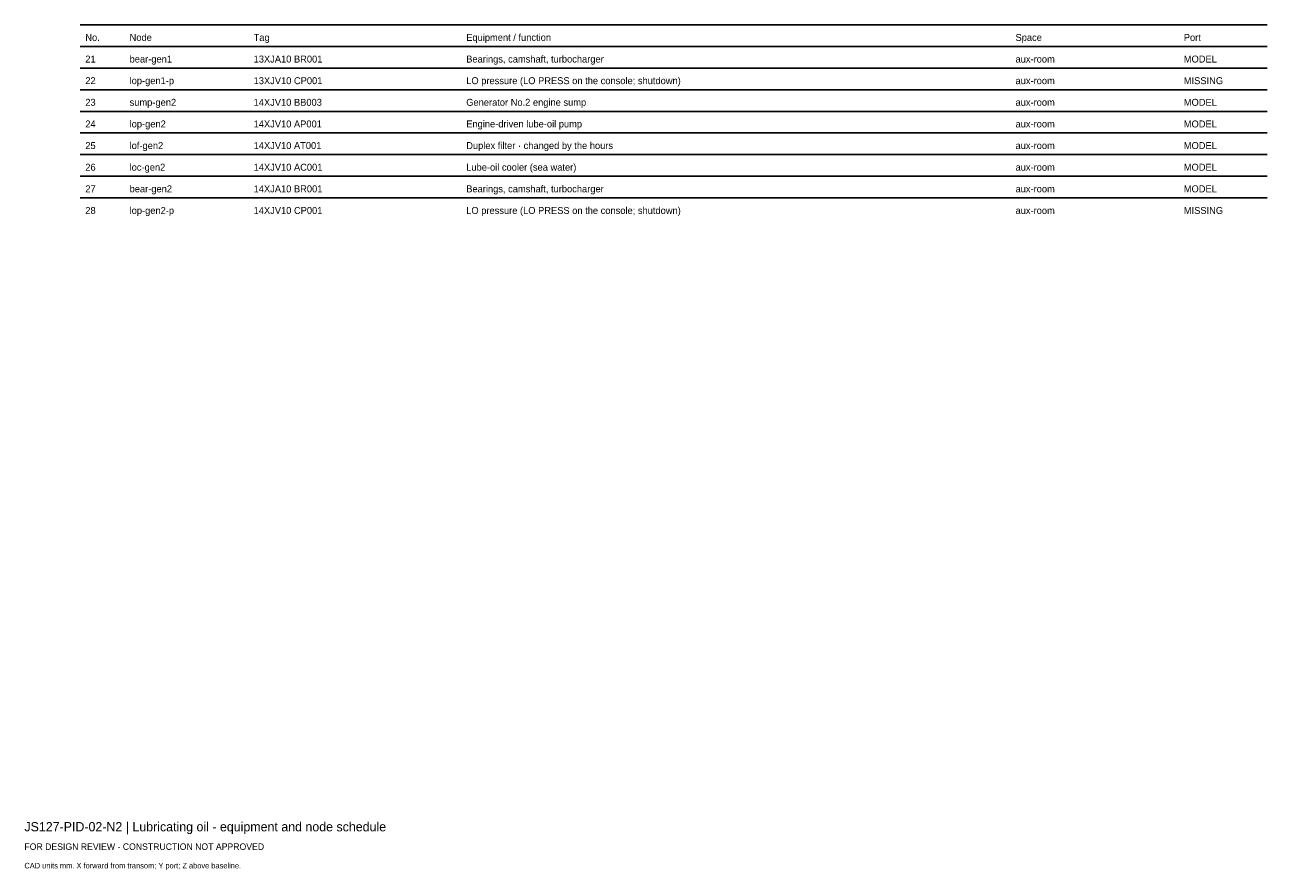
# Model space of a CAD drawing. Header units: millimetres. Extents: x 0 to 402, y -25 to 249.
import ezdxf

# ---------------------------------------------------------------- set-up
doc = ezdxf.new("R2010")
doc.units = ezdxf.units.MM
doc.layers.add('ANNOTATION', color=7, linetype='Continuous')
doc.layers.add('GEOMETRY', color=7, linetype='Continuous')

msp = doc.modelspace()

# ---------------------------------------------------------------- linework, layer by layer
at = {"layer": 'GEOMETRY'}
for p, q in [((18, 249), (402, 249)), ((18, 242), (402, 242)), ((18, 235), (402, 235)), ((18, 228), (402, 228)), ((18, 221), (402, 221)), ((18, 214), (402, 214)), ((18, 207), (402, 207)), ((18, 200), (402, 200)), ((18, 193), (402, 193))]:
    msp.add_line(p, q, dxfattribs=at)

# ---------------------------------------------------------------- texts
at = {"layer": 'ANNOTATION'}
for s, height, p in [('No.', 2.25, (19.7, 243.8)), ('Node', 2.25, (34.03, 243.8)), ('Tag', 2.25, (74.15, 243.8)), ('Equipment / function', 2.25, (142.92, 243.8)), ('Space', 2.25, (320.6, 243.8)), ('Port', 2.25, (375.04, 243.8)), ('21', 2.25, (19.7, 236.8)), ('bear-gen1', 2.25, (34.03, 236.8)), ('13XJA10 BR001', 2.25, (74.15, 236.8)), ('Bearings, camshaft, turbocharger', 2.25, (142.92, 236.8)), ('aux-room', 2.25, (320.6, 236.8)), ('MODEL', 2.25, (375.04, 236.8)), ('22', 2.25, (19.7, 229.8)), ('lop-gen1-p', 2.25, (34.03, 229.8)), ('13XJV10 CP001', 2.25, (74.15, 229.8)), ('LO pressure (LO PRESS on the console; shutdown)', 2.25, (142.92, 229.8)), ('aux-room', 2.25, (320.6, 229.8)), ('MISSING', 2.25, (375.04, 229.8)), ('23', 2.25, (19.7, 222.8)), ('sump-gen2', 2.25, (34.03, 222.8)), ('14XJV10 BB003', 2.25, (74.15, 222.8)), ('Generator No.2 engine sump', 2.25, (142.92, 222.8)), ('MODEL', 2.25, (375.04, 222.8)), ('aux-room', 2.25, (320.6, 222.8)), ('24', 2.25, (19.7, 215.8)), ('lop-gen2', 2.25, (34.03, 215.8)), ('14XJV10 AP001', 2.25, (74.15, 215.8)), ('Engine-driven lube-oil pump', 2.25, (142.92, 215.8)), ('aux-room', 2.25, (320.6, 215.8)), ('MODEL', 2.25, (375.04, 215.8)), ('25', 2.25, (19.7, 208.8)), ('lof-gen2', 2.25, (34.03, 208.8)), ('14XJV10 AT001', 2.25, (74.15, 208.8)), ('Duplex filter · changed by the hours', 2.25, (142.92, 208.8)), ('aux-room', 2.25, (320.6, 208.8)), ('MODEL', 2.25, (375.04, 208.8)), ('26', 2.25, (19.7, 201.8)), ('loc-gen2', 2.25, (34.03, 201.8)), ('14XJV10 AC001', 2.25, (74.15, 201.8)), ('Lube-oil cooler (sea water)', 2.25, (142.92, 201.8)), ('aux-room', 2.25, (320.6, 201.8)), ('MODEL', 2.25, (375.04, 201.8)), ('27', 2.25, (19.7, 194.8)), ('bear-gen2', 2.25, (34.03, 194.8)), ('14XJA10 BR001', 2.25, (74.15, 194.8)), ('Bearings, camshaft, turbocharger', 2.25, (142.92, 194.8)), ('MODEL', 2.25, (375.04, 194.8)), ('aux-room', 2.25, (320.6, 194.8)), ('28', 2.25, (19.7, 187.8)), ('lop-gen2-p', 2.25, (34.03, 187.8)), ('14XJV10 CP001', 2.25, (74.15, 187.8)), ('LO pressure (LO PRESS on the console; shutdown)', 2.25, (142.92, 187.8)), ('aux-room', 2.25, (320.6, 187.8)), ('MISSING', 2.25, (375.04, 187.8)), ('JS127-PID-02-N2 | Lubricating oil - equipment and node schedule', 3, (0, -12)), ('FOR DESIGN REVIEW - CONSTRUCTION NOT APPROVED', 2.1, (0, -18)), ('CAD units mm. X forward from transom; Y port; Z above baseline.', 1.8, (0, -24))]:
    msp.add_text(s, height=height, dxfattribs=at).set_placement(p)

doc.saveas('drawing.dxf')
